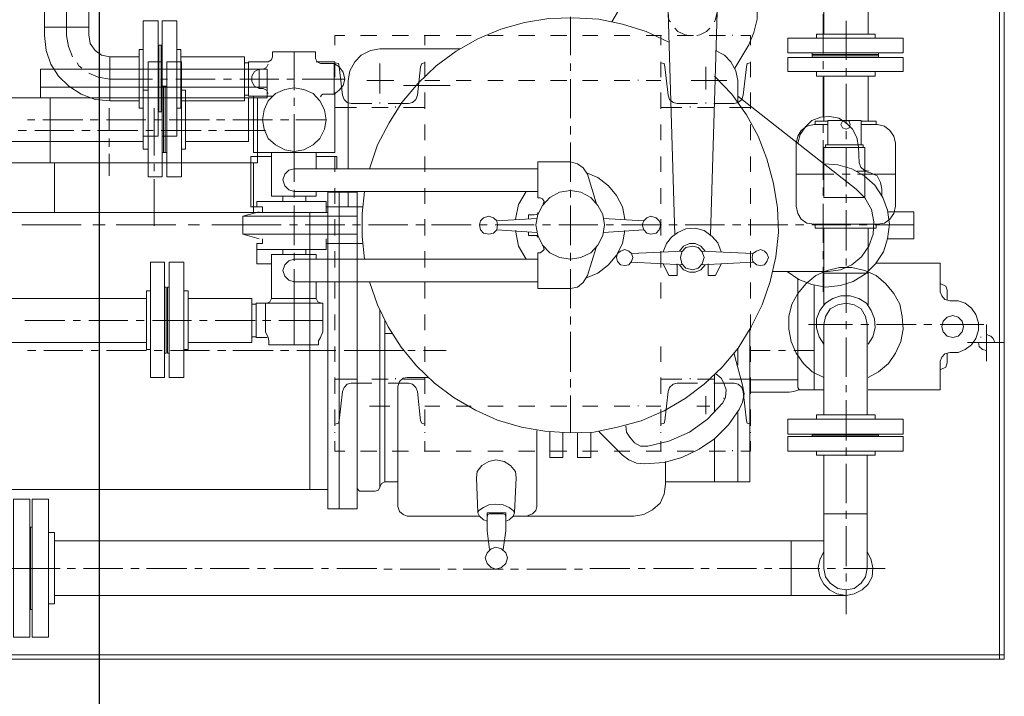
# Model space of a CAD drawing. Header units: inches. Extents: x 0 to 1544102, y 0 to 23144100.
# Tile 102 of 184: x 252893 to 253029, y 193290 to 193384. Entities that reach past the tile are written whole.
import ezdxf

# ---------------------------------------------------------------- set-up
doc = ezdxf.new("R2010")
doc.units = ezdxf.units.IN
doc.header["$LTSCALE"] = 1800
doc.header["$MEASUREMENT"] = 0
doc.linetypes.add('CENTER', pattern=[2, 1.25, -0.25, 0.25, -0.25])
doc.layers.add('EQUIP', color=8, linetype='Continuous', lineweight=9)
doc.layers.add('GRID', color=251, linetype='CENTER')

msp = doc.modelspace()

# ---------------------------------------------------------------- linework, layer by layer
at = {"layer": 'EQUIP', "color": 8}
for points in [[(253028, 193583.1), (253028, 193295.6)], [(253028.66, 193583.1), (253028.66, 193295.6)], [(253009.84, 193494.67), (253009.84, 193381.98)], [(252896.05, 193454.96), (252896.05, 193381.79), (252896.28, 193379.72), (252896.94, 193377.84), (252897.98, 193376.15), (252899.43, 193374.79), (252901.12, 193373.66), (252903.05, 193372.95), (252905.07, 193372.77)], [(252902.16, 193451.9), (252902.16, 193381.88), (252902.35, 193380.66), (252903.05, 193379.72), (252903.94, 193379.06), (252905.07, 193378.83)], [(253003.73, 193451.9), (253003.73, 193381.98)], [(252977.82, 193389.54), (252974.43, 193383.67)], [(252988.62, 193383.67), (252988.76, 193384.04), (252989, 193385.03), (252988.76, 193386.07), (252988.29, 193387.05), (252987.5, 193387.76), (252986.6, 193388.32), (252985.48, 193388.42), (252984.49, 193388.18), (252983.55, 193387.76), (252982.8, 193386.96), (252982.33, 193386.07), (252982.23, 193385.03)], [(252899.1, 193388.09), (252899.1, 193381.79)], [(252993.37, 193380.52), (252994.07, 193382.21), (252994.5, 193384.04), (252994.5, 193385.83)], [(252982.33, 193380.85), (252979.18, 193382.35), (252975.89, 193383.34), (252972.65, 193384.04), (252969.12, 193384.23), (252965.74, 193384.14), (252962.35, 193383.57), (252959.11, 193382.68), (252955.92, 193381.32), (252952.91, 193379.63), (252950.18, 193377.61), (252947.69, 193375.21), (252945.44, 193372.53), (252943.65, 193369.71), (252942.05, 193366.66), (252940.93, 193363.37)], [(252968.7, 193384.37), (252968.7, 193379.06)], [(252982.23, 193385.03), (252982.33, 193383.9), (252982.56, 193383.67)], [(252983.13, 193354.25), (252982.23, 193385.03)], [(252988.06, 193354.25), (252989, 193385.03)], [(253003.64, 193384.8), (253003.64, 193379.3)], [(252896.05, 193382.92), (252902.16, 193382.92)], [(252909.68, 193383.81), (252909.68, 193367.88)], [(252909.68, 193383.81), (252911.74, 193383.81)], [(252911.74, 193383.81), (252911.74, 193367.88)], [(252912.31, 193383.81), (252914.33, 193383.81)], [(252912.31, 193383.81), (252912.31, 193367.88)], [(252914.33, 193383.81), (252914.33, 193367.88)], [(252983.13, 193382.78), (252983.55, 193382.35), (252984.58, 193381.88), (252985.05, 193381.79)], [(252986.18, 193381.79), (252986.6, 193381.88), (252987.5, 193382.35), (252987.97, 193382.78)], [(253006.79, 193383.81), (253006.79, 193378.41)], [(252899.1, 193381.79), (252899.34, 193380.29), (252899.9, 193378.83)], [(252936.18, 193381.79), (252936.18, 193380.43)], [(252936.18, 193381.79), (252937.54, 193381.79)], [(252939.7, 193381.79), (252941.96, 193381.79)], [(252944.07, 193381.79), (252946.33, 193381.79)], [(252948.49, 193381.79), (252950.65, 193381.79)], [(252948.59, 193381.79), (252948.59, 193380.43)], [(252952.91, 193381.79), (252955.02, 193381.79)], [(252957.28, 193381.79), (252959.44, 193381.79)], [(252961.56, 193381.79), (252963.81, 193381.79)], [(252965.97, 193381.79), (252968.23, 193381.79)], [(252970.39, 193381.79), (252972.51, 193381.79)], [(252974.76, 193381.79), (252976.92, 193381.79)], [(252979.18, 193381.79), (252981.29, 193381.79)], [(252981.2, 193381.79), (252981.2, 193380.43)], [(252983.45, 193381.79), (252985.71, 193381.79)], [(252987.87, 193381.79), (252990.13, 193381.79)], [(252991.11, 193381.79), (252991.11, 193381.88)], [(252992.24, 193381.79), (252993.6, 193381.79)], [(252993.6, 193381.79), (252993.6, 193380.43)], [(252998.75, 193381.41), (253014.68, 193381.41)], [(252998.75, 193381.41), (252998.75, 193379.39)], [(253002.7, 193381.98), (253010.83, 193381.98)], [(253002.7, 193381.98), (253002.7, 193381.41)], [(253010.83, 193381.98), (253010.83, 193381.41)], [(253014.68, 193381.41), (253014.68, 193379.39)], [(252911.74, 193380.43), (252912.31, 193380.43)], [(252911.84, 193380.43), (252911.84, 193371.26)], [(252912.17, 193380.43), (252912.17, 193371.26)], [(252993.37, 193380.52), (252991.44, 193377.28)], [(252905.07, 193378.83), (252909.11, 193378.83)], [(252905.07, 193378.83), (252905.07, 193372.77)], [(252909.11, 193379.86), (252909.11, 193371.73)], [(252909.11, 193379.86), (252909.68, 193379.86)], [(252914.33, 193379.86), (252914.89, 193379.86)], [(252914.89, 193379.86), (252914.89, 193371.73)], [(252914.89, 193378.83), (252923.68, 193378.83)], [(252923.68, 193378.83), (252923.68, 193372.77)], [(252926.97, 193378.17), (252927.39, 193378.41), (252927.53, 193378.83)], [(252933.5, 193379.53), (252927.53, 193379.53), (252927.53, 193378.83)], [(252930.54, 193374.22), (252930.54, 193379.53)], [(252933.5, 193378.59), (252933.5, 193379.53)], [(252942.38, 193379.96), (252941.07, 193379.72), (252939.8, 193379.06), (252938.91, 193378.17), (252938.25, 193376.9), (252938.01, 193375.59)], [(252953.47, 193379.96), (252942.38, 193379.96)], [(252991.82, 193375.59), (252991.58, 193376.9), (252990.88, 193378.17), (252989.99, 193379.06), (252988.76, 193379.72)], [(252998.75, 193379.39), (253014.68, 193379.39)], [(252998.75, 193378.73), (252998.75, 193376.81)], [(252998.75, 193378.73), (253014.68, 193378.73)], [(253002.13, 193379.39), (253002.13, 193378.73)], [(253002.13, 193379.16), (253011.3, 193379.16)], [(253002.13, 193378.97), (253011.3, 193378.97)], [(253011.3, 193379.39), (253011.3, 193378.73)], [(253014.68, 193378.73), (253014.68, 193376.81)], [(252900.56, 193378.03), (252900.79, 193377.61), (252901.22, 193377.28)], [(252910.38, 193378.17), (252910.38, 193362.24)], [(252910.38, 193378.17), (252912.31, 193378.17)], [(252912.31, 193378.17), (252912.31, 193362.24)], [(252912.97, 193378.17), (252914.99, 193378.17)], [(252912.97, 193378.17), (252912.97, 193362.24)], [(252914.99, 193378.17), (252914.99, 193362.24)], [(252924.24, 193378.03), (252923.68, 193378.03)], [(252924.24, 193378.17), (252926.97, 193378.17)], [(252927.63, 193373.42), (252924.24, 193373.42), (252924.24, 193378.17)], [(252926.26, 193377.14), (252926.73, 193377.37), (252926.97, 193377.84)], [(252933.5, 193378.59), (252933.74, 193378.17), (252934.16, 193377.94)], [(252933.6, 193378.17), (252936.18, 193378.17)], [(252936.09, 193373.66), (252936.74, 193374.22), (252937.31, 193374.88), (252937.54, 193375.77), (252937.31, 193376.71), (252936.74, 193377.47), (252936.09, 193377.94), (252934.16, 193377.94)], [(252934.49, 193373.66), (252936.09, 193373.66), (252936.09, 193377.94)], [(252936.18, 193378.17), (252936.18, 193377.94)], [(252936.18, 193378.17), (252936.18, 193376.01)], [(252936.74, 193377.47), (252936.65, 193377.94), (252936.18, 193378.03)], [(252936.74, 193377.47), (252937.21, 193373.52)], [(252942.38, 193377.94), (252942.38, 193373.75)], [(252948.02, 193377.47), (252947.6, 193373.52)], [(252948.59, 193378.03), (252948.16, 193377.94), (252948.02, 193377.47)], [(252948.59, 193378.17), (252948.59, 193376.01)], [(252968.7, 193377.94), (252968.7, 193376.9)], [(252981.2, 193378.17), (252981.2, 193376.01)], [(252981.76, 193377.47), (252981.67, 193377.94), (252981.2, 193378.03)], [(252981.76, 193377.47), (252982.23, 193373.52)], [(252987.4, 193377.47), (252987.4, 193374.32)], [(252993.04, 193377.47), (252992.57, 193373.52)], [(252993.6, 193378.03), (252993.13, 193377.94), (252993.04, 193377.47)], [(252993.6, 193378.17), (252993.6, 193376.01)], [(253003.64, 193378.26), (253003.64, 193377.14)], [(252895.48, 193377.14), (252926.83, 193377.14)], [(252895.48, 193377.14), (252895.48, 193373.19)], [(252902.16, 193376.57), (252903.47, 193376.01), (252905.07, 193375.77)], [(252925.7, 193377.14), (252925.04, 193376.81), (252924.71, 193376.15), (252924.71, 193375.45), (252925.04, 193374.79), (252925.7, 193374.46), (252926.26, 193374.46)], [(252925.7, 193377.14), (252925.7, 193374.46)], [(252926.83, 193377.14), (252926.83, 193373.19)], [(252987.17, 193333.62), (252989.66, 193335.97), (252991.91, 193338.56), (252993.7, 193341.52), (252995.2, 193344.57), (252996.33, 193347.81), (252997.08, 193351.2), (252997.46, 193354.58), (252997.32, 193357.96), (252996.75, 193361.35), (252995.86, 193364.73), (252994.64, 193367.88), (252993.04, 193370.84), (252991.02, 193373.66), (252988.62, 193376.15)], [(252998.75, 193376.81), (253014.68, 193376.81)], [(253002.7, 193376.81), (253002.7, 193376.15)], [(253002.7, 193376.15), (253010.83, 193376.15)], [(253003.64, 193376.01), (253003.64, 193370.6)], [(253003.73, 193376.15), (253003.73, 193369.95)], [(253006.79, 193377.28), (253006.79, 193376.15)], [(253009.84, 193376.15), (253009.84, 193369.95)], [(253010.83, 193376.81), (253010.83, 193376.15)], [(252895.48, 193374.65), (252926.83, 193374.65)], [(252905.07, 193375.77), (252910.95, 193375.77)], [(252912.07, 193375.77), (252913.06, 193375.77)], [(252912.31, 193374.79), (252912.97, 193374.79)], [(252912.5, 193374.79), (252912.5, 193365.62)], [(252912.73, 193374.79), (252912.73, 193365.62)], [(252914.19, 193375.77), (252919.64, 193375.77)], [(252920.77, 193375.77), (252921.89, 193375.77)], [(252923.02, 193375.77), (252928.43, 193375.77)], [(252929.55, 193375.77), (252930.54, 193375.77)], [(252931.67, 193375.77), (252937.54, 193375.77)], [(252938.01, 193375.59), (252938.01, 193363.37)], [(252940.6, 193375.59), (252944.31, 193375.59)], [(252945.67, 193374.88), (252952.11, 193374.88)], [(252948.59, 193375.59), (252950.65, 193375.59)], [(252952.91, 193375.59), (252955.02, 193375.59)], [(252957.28, 193375.59), (252959.44, 193375.59)], [(252961.56, 193375.59), (252963.81, 193375.59)], [(252965.97, 193375.59), (252968.23, 193375.59)], [(252968.7, 193375.77), (252968.7, 193370.37)], [(252970.39, 193375.59), (252972.51, 193375.59)], [(252974.76, 193375.59), (252976.92, 193375.59)], [(252978.05, 193375.59), (252978.05, 193375.68)], [(252979.18, 193375.59), (252981.2, 193375.59)], [(252985.38, 193375.59), (252990.32, 193375.59)], [(252991.82, 193372.63), (252991.82, 193375.59)], [(253006.81, 193375.12), (253006.81, 193369.57)], [(252909.68, 193374.22), (252909.68, 193366.09)], [(252909.68, 193374.22), (252910.38, 193374.22)], [(252914.99, 193374.22), (252915.55, 193374.22)], [(252915.55, 193374.22), (252915.55, 193366.09)], [(252924.24, 193373.52), (252923.68, 193373.52)], [(252924.9, 193373.42), (252924.9, 193365.62), (252936.18, 193365.62)], [(252934.96, 193370.13), (252934.72, 193371.5), (252934.07, 193372.77), (252933.17, 193373.75), (252931.9, 193374.32), (252930.54, 193374.55), (252929.23, 193374.32), (252927.96, 193373.75), (252926.97, 193372.77), (252926.41, 193371.5), (252926.17, 193370.13), (252926.41, 193368.82), (252926.97, 193367.55), (252927.96, 193366.66), (252929.23, 193366), (252930.54, 193365.76), (252931.9, 193366), (252933.17, 193366.66), (252934.07, 193367.55), (252934.72, 193368.82), (252934.96, 193370.13)], [(252926.97, 193373.75), (252926.73, 193374.22), (252926.26, 193374.46)], [(252934.49, 193373.66), (252934.3, 193373.52), (252934.16, 193373.33)], [(252936.18, 193373.89), (252936.18, 193371.64)], [(252936.18, 193373.75), (252936.18, 193365.62)], [(252937.21, 193373.52), (252937.45, 193372.95), (252937.87, 193372.53), (252938.44, 193372.39)], [(252946.33, 193372.39), (252946.89, 193372.53), (252947.36, 193372.95), (252947.6, 193373.52)], [(252948.59, 193373.89), (252948.59, 193371.64)], [(252981.2, 193373.89), (252981.2, 193371.64)], [(252982.23, 193373.52), (252982.42, 193372.95), (252982.89, 193372.53), (252983.45, 193372.39)], [(252991.35, 193372.39), (252991.91, 193372.53), (252992.38, 193372.95), (252992.57, 193373.52)], [(253004.32, 193349.18), (253006.01, 193349.41), (253007.61, 193350.07), (253008.92, 193351.2), (253009.96, 193352.65), (253010.52, 193354.35), (253010.62, 193356.04), (253010.29, 193357.73), (253009.39, 193359.33), (253008.17, 193360.55), (252991.82, 193373.42)], [(252993.6, 193373.89), (252993.6, 193371.64)], [(252888.48, 193373.19), (252909.68, 193373.19)], [(252890.5, 193373.19), (252926.83, 193373.19)], [(252896.85, 193373.19), (252896.85, 193364.17)], [(252905.07, 193372.77), (252909.11, 193372.77)], [(252914.89, 193372.77), (252923.68, 193372.77)], [(252915.55, 193373.19), (252924.24, 193373.19)], [(252924.24, 193373.19), (252924.24, 193367.13)], [(252925.47, 193373.19), (252925.47, 193364.17)], [(252930.54, 193372.06), (252930.54, 193373.19)], [(252938.44, 193372.39), (252941.26, 193372.39)], [(252942.38, 193372.39), (252942.38, 193372.53)], [(252943.51, 193372.39), (252946.33, 193372.39)], [(252944.54, 193371.83), (252944.54, 193371.97)], [(252986.27, 193372.39), (252983.45, 193372.39)], [(252985.24, 193371.83), (252985.24, 193371.97)], [(252987.4, 193372.39), (252987.4, 193372.53)], [(252991.35, 193372.39), (252988.53, 193372.39)], [(252904.98, 193371.73), (252904.98, 193368.68)], [(252909.11, 193371.73), (252909.68, 193371.73)], [(252911.18, 193371.73), (252911.18, 193365.2)], [(252911.74, 193371.26), (252912.31, 193371.26)], [(252914.33, 193371.73), (252914.89, 193371.73)], [(252930.54, 193365.62), (252930.54, 193370.93)], [(252936.18, 193371.83), (252939.14, 193371.83)], [(252941.26, 193371.83), (252943.51, 193371.83)], [(252945.67, 193371.83), (252948.59, 193371.83)], [(252984.11, 193371.83), (252981.2, 193371.83)], [(252988.53, 193371.83), (252986.27, 193371.83)], [(252993.6, 193371.83), (252990.69, 193371.83)], [(253008.5, 193366.42), (253008.27, 193367.69), (253007.7, 193368.82), (253006.81, 193369.71), (253005.78, 193370.37), (253004.55, 193370.6), (253003.29, 193370.51), (253002.06, 193370.04), (253001.17, 193369.15), (253000.47, 193368.11), (253000.14, 193366.89)], [(252893.7, 193370.13), (252894.69, 193370.13)], [(252895.81, 193370.13), (252901.36, 193370.13)], [(252902.35, 193370.13), (252903.47, 193370.13)], [(252904.6, 193370.13), (252910.05, 193370.13)], [(252911.18, 193370.13), (252912.31, 193370.13)], [(252913.29, 193370.13), (252918.84, 193370.13)], [(252919.83, 193370.13), (252920.95, 193370.13)], [(252922.08, 193370.13), (252927.53, 193370.13)], [(252928.66, 193370.13), (252929.79, 193370.13)], [(252930.78, 193370.13), (252934.96, 193370.13)], [(252936.18, 193369.48), (252936.18, 193367.32)], [(252948.59, 193369.48), (252948.59, 193367.32)], [(252968.7, 193369.24), (252968.7, 193368.11)], [(252981.2, 193369.48), (252981.2, 193367.32)], [(252993.6, 193369.48), (252993.6, 193367.32)], [(253002.37, 193369.48), (253001.38, 193369.24), (253000.58, 193368.68), (253000.11, 193367.88), (252999.88, 193366.89)], [(253002.37, 193369.48), (253004.3, 193369.48)], [(253002.51, 193369.95), (253004.3, 193369.95)], [(253002.51, 193369.48), (253002.51, 193369.95)], [(253003.64, 193369.48), (253003.64, 193368.35)], [(253004.3, 193370.04), (253008.9, 193370.04)], [(253004.3, 193366.66), (253004.3, 193370.04)], [(253007.35, 193369.48), (253007.21, 193369.95), (253006.79, 193370.04), (253006.32, 193369.95), (253006.08, 193369.48), (253006.32, 193369.01), (253006.79, 193368.82), (253007.21, 193369.01), (253007.35, 193369.48)], [(253008.9, 193366.66), (253008.9, 193370.04)], [(253008.9, 193369.95), (253010.97, 193369.95)], [(253008.9, 193369.48), (253011.16, 193369.48)], [(253010.97, 193369.48), (253010.97, 193369.95)], [(253013.65, 193366.89), (253013.41, 193367.88), (253012.85, 193368.68), (253012.1, 193369.24), (253011.16, 193369.48)], [(252892.43, 193368.68), (252893.56, 193368.68)], [(252894.69, 193368.68), (252900.09, 193368.68)], [(252901.22, 193368.68), (252902.35, 193368.68)], [(252903.38, 193368.68), (252908.92, 193368.68)], [(252909.68, 193367.88), (252911.74, 193367.88)], [(252910.05, 193368.68), (252911.04, 193368.68)], [(252912.17, 193368.68), (252917.71, 193368.68)], [(252912.31, 193367.88), (252914.33, 193367.88)], [(252918.7, 193368.68), (252919.83, 193368.68)], [(252920.95, 193368.68), (252926.59, 193368.68)], [(253006.79, 193368.58), (253006.79, 193367.46)], [(252888.48, 193367.13), (252909.68, 193367.13)], [(252904.98, 193367.55), (252904.98, 193366.42)], [(252915.55, 193367.13), (252924.24, 193367.13)], [(252968.7, 193366.99), (252968.7, 193361.58)], [(252999.88, 193358.2), (252999.88, 193366.89)], [(253003.64, 193367.32), (253003.64, 193361.82)], [(253003.97, 193366.66), (253009.14, 193366.66)], [(253003.97, 193366.33), (253003.97, 193366.66)], [(253008.5, 193366.42), (253008.6, 193364.17), (253008.83, 193363.6), (253009.3, 193363.18), (253009.96, 193363.04)], [(253009.14, 193366.33), (253009.14, 193366.66)], [(253013.65, 193358.2), (253013.65, 193366.89)], [(252904.98, 193365.44), (252904.98, 193362.38)], [(252909.68, 193366.09), (252910.38, 193366.09)], [(252912.31, 193365.62), (252912.97, 193365.62)], [(252914.99, 193366.09), (252915.55, 193366.09)], [(252927.39, 193365.06), (252924.57, 193365.06)], [(252924.57, 193365.06), (252924.57, 193358.1)], [(252927.39, 193365.62), (252927.39, 193359.56)], [(252930.54, 193365.62), (252930.54, 193361.58)], [(252933.6, 193365.62), (252933.6, 193363.37)], [(252936.42, 193365.06), (252933.6, 193365.06)], [(252936.18, 193365.06), (252936.18, 193362.95)], [(252936.42, 193365.06), (252936.42, 193363.37)], [(252948.59, 193365.06), (252948.59, 193362.95)], [(252981.2, 193365.06), (252981.2, 193362.95)], [(252993.6, 193365.06), (252993.6, 193362.95)], [(253003.73, 193366.33), (253009.37, 193366.33)], [(253003.73, 193359.42), (253003.73, 193366.33)], [(253006.79, 193366.33), (253006.79, 193360.92)], [(253009.37, 193359.42), (253009.37, 193366.33)], [(252890.5, 193364.17), (252925.47, 193364.17)], [(252897.41, 193364.17), (252897.41, 193357.31)], [(252911.18, 193364.07), (252911.18, 193363.04)], [(252924.9, 193364.17), (252924.9, 193357.31)], [(252964.19, 193364.31), (252968.7, 193364.31)], [(252964.19, 193359.33), (252964.19, 193364.31)], [(252971.05, 193362.62), (252970.48, 193363.51), (252969.69, 193364.07), (252968.7, 193364.31)], [(252998.68, 193349.18), (253000.28, 193348.05), (253002.06, 193347.39), (253003.99, 193347.01), (253006.01, 193347.25), (253007.8, 193347.81), (253009.49, 193348.85), (253010.85, 193350.21), (253011.98, 193351.9), (253012.54, 193353.69), (253012.78, 193355.71), (253012.54, 193357.63), (253011.88, 193359.42), (253010.76, 193361.11), (253009.3, 193362.38), (253007.61, 193363.37), (253005.68, 193363.93), (253003.76, 193364.07)], [(252930.54, 193363.37), (252929.79, 193363.18), (252929.23, 193362.62), (252928.99, 193361.82), (252929.23, 193361.02), (252929.79, 193360.45), (252930.54, 193360.22)], [(252930.54, 193363.37), (252964.19, 193363.37)], [(252976.22, 193356.41), (252975.89, 193358.1), (252975.09, 193359.66), (252973.96, 193361.02), (252972.51, 193362.15), (252970.95, 193362.8)], [(252972.27, 193358.67), (252971.05, 193362.62)], [(252999.88, 193362.62), (253005.09, 193362.62)], [(253006.25, 193362.62), (253007.37, 193362.62)], [(253011.74, 193360.55), (253011.56, 193361.49), (253011.09, 193362.38), (253010.19, 193362.8), (253009.3, 193363.04), (253008.27, 193363.04)], [(253008.36, 193362.62), (253013.67, 193362.62)], [(252910.38, 193362.24), (252912.31, 193362.24)], [(252911.18, 193361.91), (252911.18, 193355.47)], [(252912.97, 193362.24), (252914.99, 193362.24)], [(252930.54, 193360.45), (252930.54, 193359.42)], [(252930.54, 193360.22), (252964.19, 193360.22)], [(252933.6, 193360.22), (252933.6, 193359.56)], [(252935.19, 193360.13), (252939.23, 193360.13)], [(252935.19, 193360.13), (252935.19, 193316.38)], [(252936.18, 193360.69), (252936.18, 193358.53)], [(252936.74, 193360.13), (252936.74, 193316.38)], [(252938.01, 193360.22), (252938.01, 193358.1)], [(252939.23, 193360.13), (252939.23, 193316.38)], [(252940.27, 193360.22), (252939.94, 193357.17), (252939.94, 193354.02), (252940.27, 193350.87)], [(252948.59, 193360.69), (252948.59, 193358.53)], [(252962.59, 193360.22), (252961.56, 193358.43), (252961.13, 193356.41)], [(252973.4, 193355.61), (252973.21, 193357.07), (252972.51, 193358.29), (252971.52, 193359.42), (252970.16, 193360.13), (252968.7, 193360.36), (252967.2, 193360.13), (252965.88, 193359.42), (252964.85, 193358.29), (252964.19, 193357.07), (252963.95, 193355.61), (252964.19, 193354.16), (252964.85, 193352.79), (252965.88, 193351.76), (252967.2, 193351.1), (252968.7, 193350.87), (252970.16, 193351.1), (252971.52, 193351.76), (252972.51, 193352.79), (252973.21, 193354.16), (252973.4, 193355.61)], [(252973.4, 193355.61), (252973.21, 193357.07), (252972.51, 193358.29), (252971.52, 193359.42), (252970.16, 193360.13), (252968.7, 193360.36), (252967.2, 193360.13), (252965.88, 193359.42), (252964.85, 193358.29), (252964.19, 193357.07), (252963.95, 193355.61), (252964.19, 193354.16), (252964.85, 193352.79), (252965.88, 193351.76), (252967.2, 193351.1), (252968.7, 193350.87), (252970.16, 193351.1), (252971.52, 193351.76), (252972.51, 193352.79), (252973.21, 193354.16), (252973.4, 193355.61)], [(252968.7, 193360.45), (252968.7, 193359.42)], [(252981.2, 193360.69), (252981.2, 193358.53)], [(252993.6, 193360.69), (252993.6, 193358.53)], [(253003.64, 193360.78), (253003.64, 193359.66)], [(253006.79, 193359.8), (253006.79, 193358.67)], [(253011.74, 193360.55), (253011.74, 193359.56)], [(252925.37, 193358.86), (252925.37, 193358.1), (252925.37, 193358.86)], [(252934.96, 193358.86), (252925.37, 193358.86)], [(252927.39, 193359.56), (252933.6, 193359.56)], [(252928.99, 193359.56), (252928.99, 193358.86)], [(252930.54, 193358.29), (252930.54, 193352.79)], [(252932.14, 193359.56), (252932.14, 193358.86)], [(252934.96, 193358.86), (252934.96, 193357.4)], [(252964.19, 193359.33), (252964.52, 193359.33)], [(252964.94, 193358.53), (252965.08, 193358.86), (252964.85, 193359.23), (252964.52, 193359.33)], [(252968.7, 193358.29), (252968.7, 193352.79)], [(253003.64, 193358.53), (253003.64, 193353.12)], [(253003.73, 193359.42), (253009.37, 193359.42)], [(252876.31, 193357.31), (252935.19, 193357.31)], [(252923.45, 193356.84), (252925.7, 193357.4)], [(252926.17, 193358.1), (252924.57, 193358.1)], [(252926.17, 193358.1), (252926.17, 193357.4)], [(252932.7, 193357.31), (252932.7, 193319.05)], [(252940.03, 193358.1), (252934.96, 193358.1)], [(252962.92, 193356.51), (252962.92, 193356.98)], [(252962.92, 193356.98), (252963.72, 193356.98)], [(252963.72, 193356.98), (252964.05, 193357.07), (252964.19, 193357.31)], [(252999.88, 193358.2), (253000.11, 193357.17), (253000.58, 193356.41), (253001.38, 193355.85), (253002.37, 193355.71)], [(253006.79, 193357.63), (253006.79, 193352.09)], [(253011.16, 193355.71), (253012.1, 193355.85), (253012.85, 193356.41), (253013.41, 193357.17), (253013.65, 193358.2)], [(253016.16, 193357.4), (253016.16, 193353.69), (253012.54, 193353.69)], [(253012.54, 193357.4), (253016.16, 193357.4)], [(252892.9, 193355.61), (252901.12, 193355.61)], [(252902.72, 193355.61), (252904.41, 193355.61)], [(252905.96, 193355.61), (252914.19, 193355.61)], [(252915.88, 193355.61), (252917.48, 193355.61)], [(252919.17, 193355.61), (252923.45, 193355.61)], [(252923.45, 193354.35), (252923.45, 193356.84), (252939.23, 193356.84)], [(252923.45, 193355.61), (252928.76, 193355.61)], [(252929.88, 193355.61), (252931.01, 193355.61)], [(252932.04, 193355.61), (252937.54, 193355.61)], [(252936.18, 193356.41), (252936.18, 193354.16)], [(252938.58, 193355.61), (252939.7, 193355.61)], [(252940.83, 193355.61), (252946.24, 193355.61)], [(252947.36, 193355.61), (252948.49, 193355.61)], [(252948.59, 193356.41), (252948.59, 193354.16)], [(252949.53, 193355.61), (252955.02, 193355.61)], [(252958.64, 193355.61), (252958.55, 193356.18), (252958.08, 193356.6), (252957.42, 193356.84), (252956.72, 193356.6), (252956.29, 193356.18), (252956.15, 193355.61), (252956.29, 193354.91), (252956.72, 193354.49), (252957.42, 193354.35), (252958.08, 193354.49), (252958.55, 193354.91), (252958.64, 193355.61)], [(252956.15, 193355.61), (252957.19, 193355.61)], [(252958.31, 193355.61), (252963.72, 193355.61)], [(252964.05, 193356.51), (252958.55, 193356.18)], [(252964.85, 193355.61), (252965.97, 193355.61)], [(252967.1, 193355.61), (252972.51, 193355.61)], [(252973.3, 193356.51), (252978.85, 193356.18)], [(252973.63, 193355.61), (252974.67, 193355.61)], [(252975.79, 193355.61), (252981.29, 193355.61)], [(252981.2, 193355.61), (252980.96, 193356.18), (252980.54, 193356.6), (252979.84, 193356.84), (252979.27, 193356.6), (252978.85, 193356.18), (252978.61, 193355.61), (252978.85, 193354.91), (252979.27, 193354.49), (252979.84, 193354.35), (252980.54, 193354.49), (252980.96, 193354.91), (252981.2, 193355.61)], [(252981.2, 193356.41), (252981.2, 193354.16)], [(252982.33, 193355.61), (252983.45, 193355.61)], [(252984.58, 193355.61), (252989.99, 193355.61)], [(252991.11, 193355.61), (252992.24, 193355.61)], [(252993.28, 193355.61), (252998.77, 193355.61)], [(252993.6, 193356.41), (252993.6, 193354.16)], [(252999.81, 193355.61), (253000.94, 193355.61)], [(253002.06, 193355.61), (253007.47, 193355.61)], [(253002.37, 193355.71), (253011.16, 193355.71)], [(253002.51, 193355.14), (253002.51, 193355.71)], [(253008.6, 193355.61), (253009.72, 193355.61)], [(253010.76, 193355.61), (253016.16, 193355.61)], [(253010.97, 193355.14), (253010.97, 193355.71)], [(252939.23, 193354.35), (252923.45, 193354.35), (252925.7, 193353.69)], [(252964.05, 193354.58), (252958.55, 193354.91)], [(252961.13, 193354.82), (252961.56, 193352.65), (252962.59, 193350.87)], [(252962.92, 193354.16), (252962.92, 193354.58)], [(252970.95, 193348.28), (252972.51, 193348.94), (252973.96, 193350.07), (252975.09, 193351.43), (252975.89, 193353.03), (252976.22, 193354.82)], [(252973.3, 193354.58), (252978.85, 193354.91)], [(252984.68, 193355.05), (252983.55, 193354.58), (252982.66, 193353.92), (252982, 193353.03), (252981.53, 193351.9)], [(252989.56, 193351.9), (252989.09, 193353.12), (252988.29, 193354.02), (252987.17, 193354.82), (252985.95, 193355.14), (252984.68, 193355.05)], [(253002.51, 193355.14), (253010.97, 193355.14)], [(253003.73, 193355.14), (253003.73, 193344.57)], [(253009.84, 193355.14), (253009.84, 193344.57)], [(252925.37, 193350.21), (252925.37, 193353.03), (252925.37, 193352.23)], [(252926.17, 193353.03), (252925.37, 193353.03)], [(252926.17, 193353.69), (252926.17, 193353.03)], [(252934.96, 193353.69), (252934.96, 193352.23)], [(252940.03, 193353.03), (252934.96, 193353.03)], [(252962.92, 193354.16), (252963.72, 193354.16)], [(252964.19, 193353.92), (252964.05, 193354.16), (252963.72, 193354.16)], [(252987.31, 193352), (252986.74, 193352.65), (252985.95, 193353.03), (252985.15, 193353.03), (252984.35, 193352.65), (252983.78, 193352)], [(252934.96, 193352.23), (252925.37, 193352.23)], [(252933.6, 193345.46), (252927.39, 193345.46), (252927.39, 193351.53)], [(252927.39, 193351.53), (252933.6, 193351.53)], [(252928.99, 193351.53), (252928.99, 193352.23)], [(252930.54, 193351.76), (252930.54, 193350.63)], [(252932.14, 193351.53), (252932.14, 193352.23)], [(252933.6, 193350.87), (252933.6, 193351.53)], [(252936.18, 193352), (252936.18, 193349.74)], [(252948.59, 193352), (252948.59, 193349.74)], [(252964.19, 193351.76), (252964.52, 193351.76)], [(252964.19, 193346.83), (252964.19, 193351.76)], [(252964.52, 193351.76), (252964.85, 193352), (252965.08, 193352.23), (252964.94, 193352.65)], [(252968.7, 193351.76), (252968.7, 193350.63)], [(252972.27, 193352.47), (252971.05, 193348.61)], [(252977.16, 193351.67), (252976.78, 193352), (252976.22, 193352.23), (252975.65, 193352), (252975.23, 193351.67), (252975.09, 193351.1), (252975.23, 193350.54), (252975.65, 193350.07), (252976.22, 193349.98), (252976.78, 193350.07), (252977.16, 193350.54), (252977.35, 193351.1)], [(252984.25, 193352), (252977.16, 193351.67), (252977.35, 193351.1)], [(252981.2, 193352), (252981.2, 193349.74)], [(252987.17, 193351.1), (252986.93, 193351.9), (252986.37, 193352.47), (252985.62, 193352.65), (252984.68, 193352.47), (252984.11, 193351.9), (252983.92, 193351.1), (252984.11, 193350.21), (252984.68, 193349.65), (252985.62, 193349.41), (252986.37, 193349.65), (252986.93, 193350.21), (252987.17, 193351.1)], [(252993.93, 193351.67), (252986.84, 193352)], [(252993.6, 193352), (252993.6, 193349.74)], [(252996.1, 193351.1), (252995.86, 193351.67), (252995.53, 193352), (252994.97, 193352.23), (252994.4, 193352), (252993.93, 193351.67), (252993.84, 193351.1), (252993.93, 193350.54), (252994.4, 193350.07), (252994.97, 193349.98), (252995.53, 193350.07), (252995.86, 193350.54), (252996.1, 193351.1)], [(253003.64, 193352), (253003.64, 193350.87)], [(252912.64, 193350.45), (252910.71, 193350.45)], [(252910.71, 193350.45), (252910.71, 193334.51)], [(252912.64, 193350.45), (252912.64, 193334.51)], [(252913.29, 193350.45), (252915.32, 193350.45)], [(252913.29, 193350.45), (252913.29, 193334.51)], [(252915.32, 193350.45), (252915.32, 193334.51)], [(252927.39, 193350.21), (252925.37, 193350.21)], [(252930.54, 193350.87), (252929.79, 193350.63), (252929.23, 193350.07), (252928.99, 193349.32), (252929.23, 193348.52), (252929.79, 193347.95), (252930.54, 193347.72)], [(252930.54, 193350.87), (252964.19, 193350.87)], [(252977.16, 193350.45), (252984.25, 193350.07)], [(252981.53, 193350.21), (252982.33, 193348.61)], [(252983.45, 193350.21), (252983.45, 193348.61)], [(252993.93, 193350.45), (252986.84, 193350.07)], [(252988.76, 193348.61), (252987.73, 193348.61), (252987.73, 193350.21)], [(252988.76, 193348.61), (252989.56, 193350.21)], [(253006.79, 193350.96), (253006.79, 193349.98)], [(253010.99, 193350.3), (253019.78, 193350.3)], [(253019.78, 193346.36), (253019.78, 193350.3)], [(252930.54, 193349.51), (252930.54, 193345.46)], [(252968.7, 193349.51), (252968.7, 193344.1)], [(252983.78, 193350.07), (252984.35, 193349.41), (252985.15, 193349.08), (252985.95, 193349.08), (252986.74, 193349.41), (252987.31, 193350.07)], [(253004.32, 193349.18), (252996.66, 193349.18)], [(253009.84, 193334.51), (253011.3, 193335.31), (253012.66, 193336.44), (253013.65, 193337.9), (253014.35, 193339.5), (253014.68, 193341.19), (253014.54, 193342.97), (253014.21, 193344.67), (253013.41, 193346.12), (253012.28, 193347.48), (253010.97, 193348.61), (253009.37, 193349.32), (253007.59, 193349.74), (253005.89, 193349.74), (253004.2, 193349.32), (253002.6, 193348.61), (253001.24, 193347.48), (253000.11, 193346.12), (252999.31, 193344.67), (252998.89, 193342.97), (252998.89, 193341.19), (252999.22, 193339.5), (252999.88, 193337.9), (253000.91, 193336.44), (253002.13, 193335.31), (253003.73, 193334.51)], [(253003.64, 193349.83), (253003.64, 193346.36)], [(253003.76, 193348.94), (253009.86, 193348.94)], [(253006.79, 193348.85), (253006.79, 193343.44)], [(252930.54, 193347.72), (252964.19, 193347.72)], [(252933.6, 193345.46), (252933.6, 193347.72)], [(252936.18, 193347.63), (252936.18, 193345.46)], [(252940.93, 193347.72), (252942.05, 193344.57), (252943.51, 193341.52), (252945.34, 193338.7), (252947.46, 193336.11), (252949.95, 193333.72), (252952.67, 193331.7), (252955.59, 193330), (252958.64, 193328.64), (252961.93, 193327.65), (252965.17, 193327.09), (252968.56, 193326.85), (252971.94, 193326.95), (252975.23, 193327.65), (252978.47, 193328.55), (252981.67, 193329.91), (252984.58, 193331.6), (252987.17, 193333.62)], [(252948.59, 193347.63), (252948.59, 193345.46)], [(252968.7, 193346.83), (252969.69, 193347.01), (252970.48, 193347.63), (252971.05, 193348.61)], [(252981.2, 193347.63), (252981.2, 193345.46)], [(252983.45, 193348.61), (252982.33, 193348.61)], [(252993.6, 193347.63), (252993.6, 193345.46)], [(253000.14, 193348.14), (253000.14, 193333.15)], [(253020.77, 193346.59), (253020.58, 193347.16), (253019.87, 193347.48)], [(252910.71, 193346.5), (252910.15, 193346.5)], [(252910.15, 193346.5), (252910.15, 193338.37)], [(252912.87, 193347.01), (252912.64, 193347.01)], [(252912.87, 193347.01), (252912.87, 193337.9)], [(252913.06, 193347.01), (252913.29, 193347.01)], [(252913.06, 193347.01), (252913.06, 193337.9)], [(252915.32, 193346.5), (252915.88, 193346.5)], [(252915.88, 193346.5), (252915.88, 193338.37)], [(252964.19, 193346.83), (252968.7, 193346.83)], [(253002.39, 193347.25), (253002.39, 193332.82), (253003.76, 193332.82)], [(253019.78, 193346.36), (253020.01, 193345.79), (253020.44, 193345.32), (253021.14, 193345.13)], [(253020.77, 193345.23), (253020.77, 193346.59)], [(252875.28, 193345.46), (252910.15, 193345.46)], [(252915.88, 193345.46), (252924.71, 193345.46)], [(252924.71, 193345.46), (252924.71, 193339.35)], [(252924.71, 193344.67), (252925.28, 193344.67)], [(252926.83, 193340.06), (252925.28, 193340.06), (252925.28, 193344.81)], [(252925.28, 193344.81), (252934.49, 193344.81)], [(252926.59, 193344.81), (252926.83, 193344.81)], [(252926.59, 193340.81), (252926.59, 193344.81)], [(252926.83, 193344.81), (252927.16, 193344.99), (252927.39, 193345.46)], [(252927.39, 193345.46), (252933.6, 193345.46)], [(252930.54, 193342.41), (252930.54, 193345.46), (252930.54, 193339.12)], [(252933.6, 193345.46), (252933.83, 193344.99), (252934.3, 193344.81)], [(252934.49, 193340.81), (252934.49, 193344.81)], [(253009.84, 193339.12), (253010.5, 193340.15), (253010.83, 193341.38), (253010.73, 193342.64), (253010.26, 193343.77), (253009.61, 193344.81), (253008.57, 193345.46), (253007.35, 193345.79), (253006.08, 193345.79), (253004.95, 193345.46), (253003.97, 193344.81), (253003.17, 193343.77), (253002.7, 193342.64), (253002.7, 193341.38), (253003.07, 193340.15), (253003.73, 193339.12)], [(253009.7, 193329.35), (253009.7, 193341.85), (253009.46, 193342.97), (253008.9, 193344.01), (253007.91, 193344.57), (253006.79, 193344.81), (253005.66, 193344.57), (253004.62, 193344.01), (253003.97, 193342.97), (253003.73, 193341.85)], [(253021.14, 193337.99), (253022.27, 193337.99), (253023.26, 193338.37), (253024.15, 193339.03), (253024.71, 193339.92), (253025.09, 193341.05), (253025.09, 193342.08), (253024.71, 193343.21), (253024.15, 193344.1), (253023.26, 193344.81), (253022.27, 193345.13), (253021.14, 193345.13)], [(252942.38, 193343.87), (252942.38, 193319.38)], [(252893.32, 193342.41), (252898.87, 193342.41)], [(252900, 193342.41), (252901.03, 193342.41)], [(252902.16, 193342.41), (252907.56, 193342.41)], [(252908.69, 193342.41), (252909.82, 193342.41)], [(252910.95, 193342.41), (252916.35, 193342.41)], [(252917.48, 193342.41), (252918.51, 193342.41)], [(252919.64, 193342.41), (252925.14, 193342.41)], [(252926.17, 193342.41), (252927.3, 193342.41)], [(252928.43, 193342.41), (252934.49, 193342.41)], [(252936.18, 193343.21), (252936.18, 193341.05)], [(252943.09, 193342.5), (252943.09, 193320.09), (252942.62, 193319.85), (252942.38, 193319.38)], [(252948.59, 193343.21), (252948.59, 193341.05)], [(252968.7, 193342.97), (252968.7, 193341.85)], [(252993.6, 193343.21), (252993.6, 193341.05)], [(253006.79, 193342.32), (253006.79, 193341.19)], [(253023.02, 193341.52), (253022.83, 193342.32), (253022.27, 193342.88), (253021.57, 193343.07), (253020.77, 193342.88), (253020.2, 193342.32), (253020.01, 193341.52), (253020.2, 193340.81), (253020.77, 193340.25), (253021.57, 193340.06), (253022.27, 193340.25), (253022.83, 193340.81), (253023.02, 193341.52)], [(252927.06, 193339.59), (252926.97, 193340.06), (252926.59, 193340.81)], [(252934.49, 193340.81), (252934.16, 193340.06), (252933.92, 193339.59)], [(252944.07, 193340.62), (252943.09, 193340.62)], [(252968.7, 193340.81), (252968.7, 193335.31)], [(252991.82, 193320.09), (252993.51, 193320.09), (252993.51, 193341.19)], [(253001.59, 193341.85), (253007.7, 193341.85)], [(253003.73, 193329.35), (253003.73, 193341.85)], [(253008.83, 193341.85), (253009.96, 193341.85)], [(253010.99, 193341.85), (253016.49, 193341.85)], [(253017.52, 193341.85), (253018.65, 193341.85)], [(253019.78, 193341.85), (253025.84, 193341.85)], [(253026.22, 193336.77), (253026.22, 193341.85)], [(252875.18, 193339.35), (252910.15, 193339.35)], [(252915.88, 193339.35), (252924.71, 193339.35)], [(252924.71, 193340.15), (252925.28, 193340.15)], [(252927.06, 193339.03), (252927.06, 193339.59)], [(252933.92, 193339.03), (252933.92, 193339.59)], [(253006.79, 193340.06), (253006.79, 193334.61)], [(253023.59, 193339.35), (253028.66, 193339.35)], [(253025.09, 193339.35), (253025.18, 193338.79), (253025.65, 193338.37), (253026.22, 193338.23)], [(253025.42, 193340.06), (253025.42, 193340.15)], [(253027.35, 193339.35), (253027.11, 193339.92), (253026.78, 193340.25), (253026.22, 193340.48)], [(252893.7, 193338.23), (252894.83, 193338.23)], [(252895.95, 193338.23), (252901.36, 193338.23)], [(252902.49, 193338.23), (252903.47, 193338.23)], [(252904.6, 193338.23), (252910.15, 193338.23)], [(252910.71, 193338.37), (252910.15, 193338.37)], [(252911.18, 193338.23), (252912.31, 193338.23)], [(252912.87, 193337.9), (252912.64, 193337.9)], [(252913.06, 193337.9), (252913.29, 193337.9)], [(252913.44, 193338.23), (252918.84, 193338.23)], [(252915.32, 193338.37), (252915.88, 193338.37)], [(252919.97, 193338.23), (252921.1, 193338.23)], [(252922.08, 193338.23), (252927.63, 193338.23)], [(252927.06, 193339.03), (252933.92, 193339.03)], [(252928.66, 193338.23), (252929.79, 193338.23)], [(252930.92, 193338.23), (252936.32, 193338.23)], [(252936.18, 193338.79), (252936.18, 193336.68)], [(252937.45, 193338.23), (252938.58, 193338.23)], [(252938.01, 193338.23), (252945.77, 193338.23)], [(252939.56, 193338.23), (252945.11, 193338.23)], [(252946.24, 193338.23), (252947.27, 193338.23)], [(252948.4, 193338.23), (252951.55, 193338.23)], [(252948.59, 193338.79), (252948.59, 193336.68)], [(252981.2, 193338.79), (252981.2, 193336.68)], [(252991.35, 193337.9), (252991.44, 193337.43)], [(252991.82, 193336.21), (252991.82, 193338.46)], [(252991.82, 193336.21), (252991.82, 193338.46)], [(252996.33, 193338.23), (252993.51, 193338.23)], [(252993.6, 193338.79), (252993.6, 193336.68)], [(252998.45, 193338.23), (252997.46, 193338.23)], [(253002.39, 193338.23), (252999.57, 193338.23)], [(253021.14, 193337.99), (253020.44, 193337.8), (253020.01, 193337.33), (253019.78, 193336.77)], [(253020.77, 193336.54), (253020.77, 193337.9)], [(252991.44, 193337.43), (252992.48, 193333.48)], [(253019.78, 193332.82), (253019.78, 193336.77)], [(253019.87, 193335.64), (253020.58, 193335.97), (253020.77, 193336.54)], [(252912.64, 193334.51), (252910.71, 193334.51)], [(252913.29, 193334.51), (252915.32, 193334.51)], [(252936.18, 193334.51), (252936.18, 193332.26)], [(252936.18, 193334.28), (252939.14, 193334.28)], [(252941.26, 193334.28), (252943.51, 193334.28)], [(252942.38, 193333.72), (252942.38, 193333.86)], [(252944.54, 193334.28), (252944.54, 193334.42)], [(252946.14, 193334.51), (252945.58, 193334.42), (252945.11, 193333.95), (252944.87, 193333.29)], [(252945.67, 193334.28), (252948.59, 193334.28)], [(252946.14, 193334.51), (252949.06, 193334.51)], [(252948.59, 193334.51), (252948.59, 193332.26)], [(252968.7, 193334.28), (252968.7, 193333.15)], [(252981.2, 193334.51), (252981.2, 193332.26)], [(252984.11, 193334.28), (252981.2, 193334.28)], [(252985.24, 193334.28), (252985.24, 193334.42)], [(252988.53, 193334.28), (252986.27, 193334.28)], [(252987.4, 193333.72), (252987.4, 193333.86)], [(252988.62, 193329.77), (252988.62, 193334.98)], [(252989.56, 193334.42), (252988.76, 193335.08)], [(252989.56, 193334.42), (252989.89, 193333.72)], [(252993.6, 193334.28), (252990.69, 193334.28)], [(253000.14, 193334.19), (252993.51, 193334.19)], [(252993.6, 193334.51), (252993.6, 193332.26)], [(252936.74, 193328.55), (252937.21, 193332.59)], [(252938.44, 193333.72), (252937.87, 193333.62), (252937.45, 193333.15), (252937.21, 193332.59)], [(252938.44, 193333.72), (252941.26, 193333.72)], [(252943.51, 193333.72), (252946.33, 193333.72)], [(252944.87, 193333.29), (252944.87, 193316.7)], [(252947.6, 193332.59), (252947.36, 193333.15), (252946.89, 193333.62), (252946.33, 193333.72)], [(252948.02, 193328.55), (252947.6, 193332.59)], [(252981.76, 193328.55), (252982.23, 193332.59)], [(252983.45, 193333.72), (252982.89, 193333.62), (252982.42, 193333.15), (252982.23, 193332.59)], [(252986.27, 193333.72), (252983.45, 193333.72)], [(252991.35, 193333.72), (252988.53, 193333.72)], [(252989.75, 193331.04), (252990.13, 193331.79), (252990.22, 193332.82), (252989.89, 193333.72)], [(252992.57, 193332.59), (252992.38, 193333.15), (252991.91, 193333.62), (252991.35, 193333.72)], [(252992.01, 193330.1), (252992.48, 193331.13), (252992.71, 193332.26), (252992.48, 193333.48)], [(252993.04, 193328.55), (252992.57, 193332.59)], [(252998.92, 193332.49), (252993.51, 193332.49)], [(252998.92, 193332.49), (252999.57, 193332.59), (253000.28, 193332.82)], [(253000.14, 193333.15), (253000.28, 193332.92), (253000.47, 193332.82)], [(253000.28, 193332.82), (253002.39, 193332.82)], [(253002.39, 193332.82), (253003.76, 193332.82)], [(253006.81, 193333.48), (253006.81, 193332.49)], [(253009.86, 193332.82), (253019.78, 193332.82)], [(252942.38, 193331.46), (252942.38, 193326.85)], [(252968.7, 193332.02), (252968.7, 193326.85)], [(252987.4, 193331.93), (252987.4, 193329.44)], [(252989.89, 193331.6), (252989.89, 193331.7)], [(253006.79, 193331.37), (253006.79, 193325.82)], [(252936.18, 193330.1), (252936.18, 193327.84)], [(252940.93, 193330.57), (252943.75, 193330.57)], [(252948.59, 193330.57), (252950.65, 193330.57)], [(252948.59, 193330.1), (252948.59, 193327.84)], [(252952.91, 193330.57), (252955.02, 193330.57)], [(252957.28, 193330.57), (252959.44, 193330.57)], [(252961.56, 193330.57), (252963.81, 193330.57)], [(252965.97, 193330.57), (252968.23, 193330.57)], [(252970.39, 193330.57), (252972.51, 193330.57)], [(252974.76, 193330.57), (252976.92, 193330.57)], [(252978.05, 193330.57), (252978.05, 193330.66)], [(252978.94, 193322.58), (252981.67, 193322.77), (252984.11, 193323.47), (252986.51, 193324.6), (252988.62, 193326.06), (252990.55, 193327.98), (252992.01, 193330.1)], [(252979.18, 193330.57), (252981.2, 193330.57)], [(252979.41, 193325.02), (252982.33, 193325.73), (252985.15, 193326.95), (252987.64, 193328.78), (252989.75, 193331.04)], [(252981.2, 193330.1), (252981.2, 193327.84)], [(252986.18, 193330.57), (252987.97, 193330.57)], [(252987.4, 193330.57), (252987.4, 193330.66)], [(252993.6, 193330.1), (252993.6, 193327.84)], [(252936.18, 193328.08), (252936.65, 193328.22), (252936.74, 193328.55)], [(252948.02, 193328.55), (252948.16, 193328.22), (252948.59, 193328.08)], [(252981.2, 193328.08), (252981.67, 193328.22), (252981.76, 193328.55)], [(252991.82, 193320.09), (252991.82, 193329.67)], [(252993.04, 193328.55), (252993.13, 193328.22), (252993.6, 193328.08)], [(253014.68, 193328.78), (252998.75, 193328.78)], [(252998.75, 193328.78), (252998.75, 193326.71)], [(253010.83, 193329.35), (253002.7, 193329.35)], [(253002.7, 193329.35), (253002.7, 193328.78)], [(253010.83, 193329.35), (253010.83, 193328.78)], [(253014.68, 193328.78), (253014.68, 193326.71)], [(252936.18, 193327.98), (252936.18, 193328.22)], [(252964.05, 193316.7), (252964.05, 193327.18)], [(252972.83, 193326.85), (252972.65, 193327.09)], [(252976.36, 193327.84), (252976.45, 193326.95)], [(252936.18, 193326.85), (252936.18, 193326.95)], [(252936.18, 193325.73), (252936.18, 193324.36)], [(252948.59, 193326.85), (252948.59, 193326.95)], [(252948.59, 193325.73), (252948.59, 193324.36)], [(252965.88, 193326.95), (252965.88, 193323.47)], [(252967.67, 193326.85), (252967.67, 193323.47)], [(252969.69, 193326.85), (252969.69, 193323.47)], [(252971.52, 193326.95), (252971.52, 193323.47)], [(252972.83, 193326.85), (252975.89, 193323.8)], [(252976.45, 193326.95), (252976.92, 193326.29)], [(252976.92, 193326.29), (252977.58, 193325.49), (252978.38, 193325.02), (252979.41, 193325.02)], [(252976.92, 193326.29), (252977.58, 193325.49), (252978.38, 193325.02), (252979.41, 193325.02)], [(252981.2, 193326.85), (252981.2, 193326.95)], [(252981.2, 193325.73), (252981.2, 193324.36)], [(252988.62, 193320.09), (252988.62, 193326.06)], [(252993.6, 193326.85), (252993.6, 193326.95)], [(252993.6, 193325.73), (252993.6, 193324.36)], [(253014.68, 193326.71), (252998.75, 193326.71)], [(252998.75, 193326.38), (252998.75, 193324.36)], [(253014.68, 193326.38), (252998.75, 193326.38)], [(253002.13, 193326.71), (253002.13, 193326.38)], [(253011.3, 193326.53), (253002.13, 193326.53)], [(253011.3, 193326.71), (253011.3, 193326.38)], [(253014.68, 193326.38), (253014.68, 193324.36)], [(252936.18, 193324.36), (252937.54, 193324.36)], [(252939.7, 193324.36), (252941.96, 193324.36)], [(252944.07, 193324.36), (252946.33, 193324.36)], [(252948.49, 193324.36), (252950.65, 193324.36)], [(252952.91, 193324.36), (252955.02, 193324.36)], [(252957.28, 193324.36), (252959.44, 193324.36)], [(252961.56, 193324.36), (252963.81, 193324.36)], [(252965.97, 193324.36), (252968.23, 193324.36)], [(252970.39, 193324.36), (252972.51, 193324.36)], [(252974.76, 193324.36), (252976.92, 193324.36)], [(252979.18, 193324.36), (252981.29, 193324.36)], [(252983.45, 193324.36), (252985.71, 193324.36)], [(252987.87, 193324.36), (252990.13, 193324.36)], [(252991.11, 193324.36), (252991.11, 193324.46)], [(252992.24, 193324.36), (252993.6, 193324.36)], [(253014.68, 193324.36), (252998.75, 193324.36)], [(253002.7, 193324.36), (253002.7, 193323.8)], [(253006.79, 193324.83), (253006.79, 193323.71)], [(253010.83, 193324.36), (253010.83, 193323.8)], [(252958.41, 193323.14), (252957.42, 193322.91), (252956.48, 193322.34), (252955.82, 193321.54), (252955.73, 193320.65)], [(252961.23, 193320.65), (252961.13, 193321.54), (252960.43, 193322.34), (252959.54, 193322.91), (252958.41, 193323.14)], [(252965.88, 193323.47), (252967.67, 193323.47)], [(252969.69, 193323.47), (252971.52, 193323.47)], [(252975.89, 193323.8), (252976.78, 193323.14), (252977.82, 193322.67), (252978.94, 193322.58)], [(252981.86, 193322.91), (252981.86, 193319.76)], [(253010.83, 193323.8), (253002.7, 193323.8)], [(253003.73, 193308.01), (253003.73, 193323.8)], [(253009.7, 193308.01), (253009.7, 193323.8)], [(253006.79, 193322.58), (253006.79, 193317.13)], [(252955.73, 193320.65), (252955.92, 193315.81)], [(252960.99, 193315.81), (252961.23, 193320.65)], [(252876.31, 193319.05), (252935.19, 193319.05)], [(252939.56, 193318.82), (252939.23, 193319.2)], [(252939.56, 193318.82), (252941.73, 193318.82)], [(252941.73, 193318.82), (252942.2, 193318.96), (252942.38, 193319.38)], [(252942.38, 193319.38), (252942.38, 193320.09)], [(252943.09, 193320.09), (252944.87, 193320.09)], [(252977.49, 193315.34), (252978.85, 193315.58), (252980.07, 193316.23), (252981.1, 193317.13), (252981.67, 193318.4), (252981.86, 193319.76)], [(252981.86, 193320.09), (252991.82, 193320.09)], [(252894.03, 193317.69), (252891.77, 193317.69)], [(252894.03, 193298.61), (252891.77, 193298.61), (252891.77, 193317.69)], [(252894.03, 193298.61), (252894.03, 193317.69)], [(252894.36, 193298.61), (252894.36, 193317.69)], [(252896.61, 193317.69), (252896.61, 193298.61), (252894.36, 193298.61)], [(252894.36, 193317.69), (252896.61, 193317.69)], [(252935.19, 193316.38), (252939.23, 193316.38)], [(252944.87, 193316.7), (252945.11, 193316), (252945.58, 193315.58), (252946.14, 193315.34)], [(252958.41, 193317.03), (252957.42, 193316.94), (252956.72, 193316.56), (252956.06, 193316.14), (252955.92, 193315.81), (252956.15, 193315.34), (252956.72, 193314.87), (252957.19, 193314.68)], [(252959.77, 193314.68), (252960.24, 193314.87), (252960.8, 193315.34), (252960.99, 193315.81), (252960.8, 193316.14), (252960.24, 193316.56), (252959.44, 193316.94), (252958.41, 193317.03)], [(252962.82, 193315.44), (252963.48, 193315.67), (252963.95, 193316.14), (252964.05, 193316.7)], [(253006.79, 193316.09), (253006.79, 193314.97)], [(252946.14, 193315.34), (252956.06, 193315.34)], [(252957.19, 193315.81), (252959.77, 193315.81)], [(252957.19, 193313.32), (252957.19, 193315.81)], [(252957.51, 193315.67), (252957.28, 193315.58), (252957.19, 193315.25)], [(252959.44, 193315.67), (252957.51, 193315.67)], [(252959.77, 193315.25), (252959.68, 193315.58), (252959.44, 193315.67)], [(252959.77, 193313.32), (252959.77, 193315.81)], [(252960.9, 193315.34), (252977.49, 193315.34)], [(253003.73, 193315.67), (253009.7, 193315.67)], [(252894.12, 193313.84), (252894.36, 193313.84)], [(252894.12, 193302.47), (252894.12, 193313.84)], [(253006.79, 193313.98), (253006.79, 193308.43)], [(252897.41, 193303.26), (252897.41, 193313.09), (252896.61, 193313.09)], [(252957.51, 193310.74), (252957.19, 193313.32)], [(252959.44, 193310.74), (252959.77, 193313.32)], [(252897.41, 193311.96), (253003.76, 193311.96)], [(252960.01, 193309.61), (252959.77, 193310.27), (252959.21, 193310.83), (252958.41, 193311.07), (252957.75, 193310.83), (252957.19, 193310.27), (252956.95, 193309.61), (252957.19, 193308.81), (252957.75, 193308.25), (252958.41, 193308.01), (252959.21, 193308.25), (252959.77, 193308.81), (252960.01, 193309.61)], [(252999.22, 193311.96), (252999.22, 193304.39)], [(253003.73, 193310.45), (253003.17, 193309.33), (253002.93, 193308.2), (253003.17, 193306.98), (253003.73, 193305.94), (253004.53, 193305.19), (253005.52, 193304.63), (253006.79, 193304.39), (253007.91, 193304.63), (253009.04, 193305.19), (253009.84, 193305.94), (253010.4, 193306.98), (253010.5, 193308.2), (253010.26, 193309.33), (253009.7, 193310.45)], [(252866.73, 193308.1), (252894.12, 193308.1)], [(252892.67, 193308.1), (252898.21, 193308.1)], [(252899.2, 193308.1), (252900.32, 193308.1)], [(252901.45, 193308.1), (252906.86, 193308.1)], [(252907.98, 193308.1), (252909.11, 193308.1)], [(252910.15, 193308.1), (252915.69, 193308.1)], [(252916.82, 193308.1), (252917.81, 193308.1)], [(252918.93, 193308.1), (252924.34, 193308.1)], [(252925.47, 193308.1), (252926.59, 193308.1)], [(252927.72, 193308.1), (252933.17, 193308.1)], [(252934.3, 193308.1), (252935.29, 193308.1)], [(252936.42, 193308.1), (252941.96, 193308.1)], [(252942.95, 193308.01), (252944.07, 193308.01)], [(252945.2, 193308.01), (252950.65, 193308.01)], [(252951.78, 193308.01), (252952.91, 193308.01)], [(252953.9, 193308.01), (252959.44, 193308.01)], [(252960.43, 193308.01), (252961.56, 193308.01)], [(252962.68, 193308.01), (252968.13, 193308.01)], [(252969.26, 193308.01), (252970.39, 193308.01)], [(252971.38, 193308.1), (252976.92, 193308.1)], [(252978.05, 193308.1), (252979.04, 193308.1)], [(252980.17, 193308.1), (252985.71, 193308.1)], [(252986.74, 193308.1), (252987.87, 193308.1)], [(252989, 193308.1), (252994.4, 193308.1)], [(252995.53, 193308.1), (252996.52, 193308.1)], [(252997.62, 193308.1), (253003.17, 193308.1)], [(253003.73, 193308.1), (253003.97, 193306.98), (253004.62, 193306.08), (253005.66, 193305.38), (253006.79, 193305.19), (253007.91, 193305.38), (253008.9, 193306.08), (253009.46, 193306.98), (253009.7, 193308.1)], [(253004.2, 193308.1), (253005.33, 193308.1)], [(253006.46, 193308.1), (253012.19, 193308.1)], [(253006.79, 193307.45), (253006.79, 193306.32)], [(253006.79, 193305.19), (253006.79, 193301.81)], [(252897.41, 193304.39), (253006.81, 193304.39)], [(252896.61, 193303.26), (252897.41, 193303.26)], [(252894.12, 193302.47), (252894.36, 193302.47)], [(252778.66, 193296.17), (253028.66, 193296.17)], [(252778.66, 193295.6), (253028.66, 193295.6)]]:
    msp.add_lwpolyline(points, dxfattribs=at)
at = {"layer": 'GRID', "color": 8}
msp.add_line((252903.66, 184353.78), (252903.66, 194798.59), dxfattribs=at)

doc.saveas('drawing.dxf')
